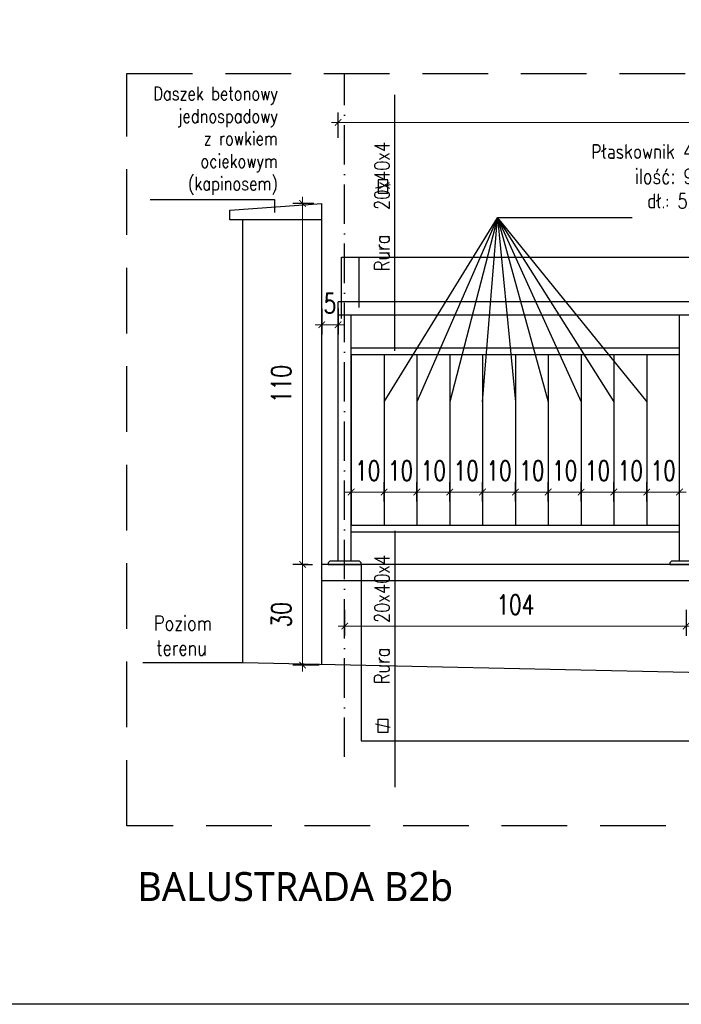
# Model space of a CAD drawing. Header units: millimetres. Extents: x 31969 to 285678, y -69766 to -1123.
# Tile 17 of 161: x 141727 to 142130, y -21036 to -20436. Entities that reach past the tile are written whole.
import ezdxf
from ezdxf.enums import TextEntityAlignment as Align

# ---------------------------------------------------------------- set-up
doc = ezdxf.new("R2010")
doc.units = ezdxf.units.MM
for name, pattern in [('ACAD_ISO03W100', [30, 12, -18]), ('ACAD_ISO10W100', [18, 12, -3, 0, -3]), ('HIDDEN', [0.375, 0.25, -0.125])]:
    doc.linetypes.add(name, pattern=pattern)
for name, color, linetype in [('a-balustrada i pochwyt', 1, 'Continuous'), ('a-balustrady detal', 5, 'Continuous'), ('a-opis 2', 1, 'Continuous'), ('a-osie', 4, 'ACAD_ISO10W100'), ('a-przerywana', 250, 'HIDDEN'), ('a-ramka', 7, 'Continuous'), ('a-widokowa', 3, 'Continuous'), ('a-wymiary', 11, 'Continuous')]:
    doc.layers.add(name, color=color, linetype=linetype)
doc.styles.add('PRZEKRÓJ2', font='l_10646.ttf')
doc.styles.add('WYMIAR', font='romans.shx', dxfattribs={"width": 0.8})
doc.styles.add('WYMIARY', font='simplex.shx', dxfattribs={"width": 0.75})
doc.dimstyles.new('MAREK50', dxfattribs={"dimtxt": 12.5, "dimasz": 5, "dimexe": 3, "dimexo": 2, "dimgap": 3.5, "dimtad": 1, "dimdec": 1, "dimdsep": 46, "dimtxsty": 'WYMIARY', "dimblk1": 'ARCHTICK', "dimblk2": 'ARCHTICK', "dimsah": 1, "dimcen": 2.5, "dimdle": 5, "dimadec": 0, "dimazin": 0, "dimtfac": 1, "dimtdec": 1, "dimtmove": 1, "dimatfit": 3, "dimldrblk": 'ARCHTICK', "dimfxl": 0, "dimtolj": 1, "dimtzin": 0, "dimarcsym": 0})

# ---------------------------------------------------------------- blocks, each defined once
blk = doc.blocks.new('_ARCHTICK')
at = {"color": 0, "linetype": 'ByBlock', "const_width": 0.15}
blk.add_lwpolyline([(-0.5, -0.5), (0.5, 0.5)], dxfattribs=at)
blk = doc.blocks.new('*D1097')
at = {"layer": 'a-wymiary', "color": 0, "linetype": 'ACAD_ISO03W100', "lineweight": -2, "ltscale": 100}
blk.add_line((139463.72, -20432.33), (139463.72, -20426.44), dxfattribs=at)
at = {"layer": 'a-wymiary', "color": 0, "lineweight": -2, "ltscale": 100}
blk.add_line((139473.72, -20432.33), (139473.72, -20426.44), dxfattribs=at)
at = {"layer": 'a-wymiary', "color": 0, "lineweight": 0, "ltscale": 100}
blk.add_line((139461.72, -20429.44), (139475.72, -20429.44), dxfattribs=at)
at = {"layer": 'DEFPOINTS', "color": 0, "ltscale": 100}
for p in [(139473.72, -20429.44), (139463.72, -20434.33), (139473.72, -20434.33)]:
    blk.add_point(p, dxfattribs=at)
at = {"layer": 'a-wymiary', "color": 0, "lineweight": 0, "ltscale": 100, "xscale": 2, "yscale": 2, "zscale": 2, "rotation": 180}
blk.add_blockref('_ARCHTICK', (139463.72, -20429.44), dxfattribs=at)
at = {"layer": 'a-wymiary', "color": 0, "lineweight": 0, "ltscale": 100, "xscale": 2, "yscale": 2, "zscale": 2}
blk.add_blockref('_ARCHTICK', (139473.72, -20429.44), dxfattribs=at)
at = {"layer": 'a-wymiary', "color": 0, "ltscale": 100, "insert": (139468.72, -20422.94), "char_height": 6, "attachment_point": 5, "style": 'WYMIARY'}
blk.add_mtext('\\A1;10', dxfattribs=at)
blk = doc.blocks.new('*D1098')
at = {"layer": 'a-wymiary', "color": 0, "linetype": 'ACAD_ISO03W100', "lineweight": -2, "ltscale": 100}
blk.add_line((139473.72, -20432.33), (139473.72, -20426.44), dxfattribs=at)
at = {"layer": 'a-wymiary', "color": 0, "lineweight": -2, "ltscale": 100}
blk.add_line((139483.72, -20432.33), (139483.72, -20426.44), dxfattribs=at)
at = {"layer": 'a-wymiary', "color": 0, "lineweight": 0, "ltscale": 100}
blk.add_line((139471.72, -20429.44), (139485.72, -20429.44), dxfattribs=at)
at = {"layer": 'DEFPOINTS', "color": 0, "ltscale": 100}
for p in [(139483.72, -20429.44), (139473.72, -20434.33), (139483.72, -20434.33)]:
    blk.add_point(p, dxfattribs=at)
at = {"layer": 'a-wymiary', "color": 0, "lineweight": 0, "ltscale": 100, "xscale": 2, "yscale": 2, "zscale": 2, "rotation": 180}
blk.add_blockref('_ARCHTICK', (139473.72, -20429.44), dxfattribs=at)
at = {"layer": 'a-wymiary', "color": 0, "lineweight": 0, "ltscale": 100, "xscale": 2, "yscale": 2, "zscale": 2}
blk.add_blockref('_ARCHTICK', (139483.72, -20429.44), dxfattribs=at)
at = {"layer": 'a-wymiary', "color": 0, "ltscale": 100, "insert": (139478.72, -20422.94), "char_height": 6, "attachment_point": 5, "style": 'WYMIARY'}
blk.add_mtext('\\A1;10', dxfattribs=at)
blk = doc.blocks.new('*D1099')
at = {"layer": 'a-wymiary', "color": 0, "linetype": 'ACAD_ISO03W100', "lineweight": -2, "ltscale": 100}
blk.add_line((139483.72, -20432.33), (139483.72, -20426.44), dxfattribs=at)
at = {"layer": 'a-wymiary', "color": 0, "lineweight": -2, "ltscale": 100}
blk.add_line((139493.72, -20432.33), (139493.72, -20426.44), dxfattribs=at)
at = {"layer": 'a-wymiary', "color": 0, "lineweight": 0, "ltscale": 100}
blk.add_line((139481.72, -20429.44), (139495.72, -20429.44), dxfattribs=at)
at = {"layer": 'DEFPOINTS', "color": 0, "ltscale": 100}
for p in [(139493.72, -20429.44), (139483.72, -20434.33), (139493.72, -20434.33)]:
    blk.add_point(p, dxfattribs=at)
at = {"layer": 'a-wymiary', "color": 0, "lineweight": 0, "ltscale": 100, "xscale": 2, "yscale": 2, "zscale": 2, "rotation": 180}
blk.add_blockref('_ARCHTICK', (139483.72, -20429.44), dxfattribs=at)
at = {"layer": 'a-wymiary', "color": 0, "lineweight": 0, "ltscale": 100, "xscale": 2, "yscale": 2, "zscale": 2}
blk.add_blockref('_ARCHTICK', (139493.72, -20429.44), dxfattribs=at)
at = {"layer": 'a-wymiary', "color": 0, "ltscale": 100, "insert": (139488.72, -20422.94), "char_height": 6, "attachment_point": 5, "style": 'WYMIARY'}
blk.add_mtext('\\A1;10', dxfattribs=at)
blk = doc.blocks.new('*D1100')
at = {"layer": 'a-wymiary', "color": 0, "linetype": 'ACAD_ISO03W100', "lineweight": -2, "ltscale": 100}
blk.add_line((139513.72, -20432.33), (139513.72, -20426.44), dxfattribs=at)
at = {"layer": 'a-wymiary', "color": 0, "lineweight": -2, "ltscale": 100}
blk.add_line((139523.72, -20432.33), (139523.72, -20426.44), dxfattribs=at)
at = {"layer": 'a-wymiary', "color": 0, "lineweight": 0, "ltscale": 100}
blk.add_line((139511.72, -20429.44), (139525.72, -20429.44), dxfattribs=at)
at = {"layer": 'DEFPOINTS', "color": 0, "ltscale": 100}
for p in [(139523.72, -20429.44), (139513.72, -20434.33), (139523.72, -20434.33)]:
    blk.add_point(p, dxfattribs=at)
at = {"layer": 'a-wymiary', "color": 0, "lineweight": 0, "ltscale": 100, "xscale": 2, "yscale": 2, "zscale": 2, "rotation": 180}
blk.add_blockref('_ARCHTICK', (139513.72, -20429.44), dxfattribs=at)
at = {"layer": 'a-wymiary', "color": 0, "lineweight": 0, "ltscale": 100, "xscale": 2, "yscale": 2, "zscale": 2}
blk.add_blockref('_ARCHTICK', (139523.72, -20429.44), dxfattribs=at)
at = {"layer": 'a-wymiary', "color": 0, "ltscale": 100, "insert": (139518.72, -20422.94), "char_height": 6, "attachment_point": 5, "style": 'WYMIARY'}
blk.add_mtext('\\A1;10', dxfattribs=at)
blk = doc.blocks.new('*D1101')
at = {"layer": 'a-wymiary', "color": 0, "linetype": 'ACAD_ISO03W100', "lineweight": -2, "ltscale": 100}
blk.add_line((139523.72, -20432.33), (139523.72, -20426.44), dxfattribs=at)
at = {"layer": 'a-wymiary', "color": 0, "lineweight": -2, "ltscale": 100}
blk.add_line((139533.72, -20432.33), (139533.72, -20426.44), dxfattribs=at)
at = {"layer": 'a-wymiary', "color": 0, "lineweight": 0, "ltscale": 100}
blk.add_line((139521.72, -20429.44), (139535.72, -20429.44), dxfattribs=at)
at = {"layer": 'DEFPOINTS', "color": 0, "ltscale": 100}
for p in [(139533.72, -20429.44), (139523.72, -20434.33), (139533.72, -20434.33)]:
    blk.add_point(p, dxfattribs=at)
at = {"layer": 'a-wymiary', "color": 0, "lineweight": 0, "ltscale": 100, "xscale": 2, "yscale": 2, "zscale": 2, "rotation": 180}
blk.add_blockref('_ARCHTICK', (139523.72, -20429.44), dxfattribs=at)
at = {"layer": 'a-wymiary', "color": 0, "lineweight": 0, "ltscale": 100, "xscale": 2, "yscale": 2, "zscale": 2}
blk.add_blockref('_ARCHTICK', (139533.72, -20429.44), dxfattribs=at)
at = {"layer": 'a-wymiary', "color": 0, "ltscale": 100, "insert": (139528.72, -20422.94), "char_height": 6, "attachment_point": 5, "style": 'WYMIARY'}
blk.add_mtext('\\A1;10', dxfattribs=at)
blk = doc.blocks.new('*D1102')
at = {"layer": 'a-wymiary', "color": 0, "linetype": 'ACAD_ISO03W100', "lineweight": -2, "ltscale": 100}
blk.add_line((139533.72, -20432.33), (139533.72, -20426.44), dxfattribs=at)
at = {"layer": 'a-wymiary', "color": 0, "lineweight": -2, "ltscale": 100}
blk.add_line((139543.72, -20432.33), (139543.72, -20426.44), dxfattribs=at)
at = {"layer": 'a-wymiary', "color": 0, "lineweight": 0, "ltscale": 100}
blk.add_line((139531.72, -20429.44), (139545.72, -20429.44), dxfattribs=at)
at = {"layer": 'DEFPOINTS', "color": 0, "ltscale": 100}
for p in [(139543.72, -20429.44), (139533.72, -20434.33), (139543.72, -20434.33)]:
    blk.add_point(p, dxfattribs=at)
at = {"layer": 'a-wymiary', "color": 0, "lineweight": 0, "ltscale": 100, "xscale": 2, "yscale": 2, "zscale": 2, "rotation": 180}
blk.add_blockref('_ARCHTICK', (139533.72, -20429.44), dxfattribs=at)
at = {"layer": 'a-wymiary', "color": 0, "lineweight": 0, "ltscale": 100, "xscale": 2, "yscale": 2, "zscale": 2}
blk.add_blockref('_ARCHTICK', (139543.72, -20429.44), dxfattribs=at)
at = {"layer": 'a-wymiary', "color": 0, "ltscale": 100, "insert": (139538.72, -20422.94), "char_height": 6, "attachment_point": 5, "style": 'WYMIARY'}
blk.add_mtext('\\A1;10', dxfattribs=at)
blk = doc.blocks.new('*D1103')
at = {"layer": 'a-wymiary', "color": 0, "linetype": 'ACAD_ISO03W100', "lineweight": -2, "ltscale": 100}
blk.add_line((139543.72, -20432.33), (139543.72, -20426.44), dxfattribs=at)
at = {"layer": 'a-wymiary', "color": 0, "lineweight": -2, "ltscale": 100}
blk.add_line((139553.72, -20432.33), (139553.72, -20426.44), dxfattribs=at)
at = {"layer": 'a-wymiary', "color": 0, "lineweight": 0, "ltscale": 100}
blk.add_line((139541.72, -20429.44), (139555.72, -20429.44), dxfattribs=at)
at = {"layer": 'DEFPOINTS', "color": 0, "ltscale": 100}
for p in [(139553.72, -20429.44), (139543.72, -20434.33), (139553.72, -20434.33)]:
    blk.add_point(p, dxfattribs=at)
at = {"layer": 'a-wymiary', "color": 0, "lineweight": 0, "ltscale": 100, "xscale": 2, "yscale": 2, "zscale": 2, "rotation": 180}
blk.add_blockref('_ARCHTICK', (139543.72, -20429.44), dxfattribs=at)
at = {"layer": 'a-wymiary', "color": 0, "lineweight": 0, "ltscale": 100, "xscale": 2, "yscale": 2, "zscale": 2}
blk.add_blockref('_ARCHTICK', (139553.72, -20429.44), dxfattribs=at)
at = {"layer": 'a-wymiary', "color": 0, "ltscale": 100, "insert": (139548.72, -20422.94), "char_height": 6, "attachment_point": 5, "style": 'WYMIARY'}
blk.add_mtext('\\A1;10', dxfattribs=at)
blk = doc.blocks.new('*D1104')
at = {"layer": 'a-wymiary', "color": 0, "linetype": 'ACAD_ISO03W100', "lineweight": -2, "ltscale": 100}
blk.add_line((139453.72, -20432.33), (139453.72, -20426.44), dxfattribs=at)
at = {"layer": 'a-wymiary', "color": 0, "lineweight": -2, "ltscale": 100}
blk.add_line((139463.72, -20432.33), (139463.72, -20426.44), dxfattribs=at)
at = {"layer": 'a-wymiary', "color": 0, "lineweight": 0, "ltscale": 100}
blk.add_line((139451.72, -20429.44), (139465.72, -20429.44), dxfattribs=at)
at = {"layer": 'DEFPOINTS', "color": 0, "ltscale": 100}
for p in [(139463.72, -20429.44), (139453.72, -20434.33), (139463.72, -20434.33)]:
    blk.add_point(p, dxfattribs=at)
at = {"layer": 'a-wymiary', "color": 0, "lineweight": 0, "ltscale": 100, "xscale": 2, "yscale": 2, "zscale": 2, "rotation": 180}
blk.add_blockref('_ARCHTICK', (139453.72, -20429.44), dxfattribs=at)
at = {"layer": 'a-wymiary', "color": 0, "lineweight": 0, "ltscale": 100, "xscale": 2, "yscale": 2, "zscale": 2}
blk.add_blockref('_ARCHTICK', (139463.72, -20429.44), dxfattribs=at)
at = {"layer": 'a-wymiary', "color": 0, "ltscale": 100, "insert": (139458.72, -20422.94), "char_height": 6, "attachment_point": 5, "style": 'WYMIARY'}
blk.add_mtext('\\A1;10', dxfattribs=at)
blk = doc.blocks.new('*D1105')
at = {"layer": 'a-wymiary', "color": 0, "linetype": 'ACAD_ISO03W100', "lineweight": -2, "ltscale": 100}
blk.add_line((139503.72, -20432.33), (139503.72, -20426.44), dxfattribs=at)
at = {"layer": 'a-wymiary', "color": 0, "lineweight": -2, "ltscale": 100}
blk.add_line((139513.72, -20432.33), (139513.72, -20426.44), dxfattribs=at)
at = {"layer": 'a-wymiary', "color": 0, "lineweight": 0, "ltscale": 100}
blk.add_line((139501.72, -20429.44), (139515.72, -20429.44), dxfattribs=at)
at = {"layer": 'DEFPOINTS', "color": 0, "ltscale": 100}
for p in [(139513.72, -20429.44), (139503.72, -20434.33), (139513.72, -20434.33)]:
    blk.add_point(p, dxfattribs=at)
at = {"layer": 'a-wymiary', "color": 0, "lineweight": 0, "ltscale": 100, "xscale": 2, "yscale": 2, "zscale": 2, "rotation": 180}
blk.add_blockref('_ARCHTICK', (139503.72, -20429.44), dxfattribs=at)
at = {"layer": 'a-wymiary', "color": 0, "lineweight": 0, "ltscale": 100, "xscale": 2, "yscale": 2, "zscale": 2}
blk.add_blockref('_ARCHTICK', (139513.72, -20429.44), dxfattribs=at)
at = {"layer": 'a-wymiary', "color": 0, "ltscale": 100, "insert": (139508.72, -20422.94), "char_height": 6, "attachment_point": 5, "style": 'WYMIARY'}
blk.add_mtext('\\A1;10', dxfattribs=at)
blk = doc.blocks.new('*D1106')
at = {"layer": 'a-wymiary', "color": 0, "linetype": 'ACAD_ISO03W100', "lineweight": -2, "ltscale": 100}
blk.add_line((139493.72, -20432.33), (139493.72, -20426.44), dxfattribs=at)
at = {"layer": 'a-wymiary', "color": 0, "lineweight": -2, "ltscale": 100}
blk.add_line((139503.72, -20432.33), (139503.72, -20426.44), dxfattribs=at)
at = {"layer": 'a-wymiary', "color": 0, "lineweight": 0, "ltscale": 100}
blk.add_line((139491.72, -20429.44), (139505.72, -20429.44), dxfattribs=at)
at = {"layer": 'DEFPOINTS', "color": 0, "ltscale": 100}
for p in [(139503.72, -20429.44), (139493.72, -20434.33), (139503.72, -20434.33)]:
    blk.add_point(p, dxfattribs=at)
at = {"layer": 'a-wymiary', "color": 0, "lineweight": 0, "ltscale": 100, "xscale": 2, "yscale": 2, "zscale": 2, "rotation": 180}
blk.add_blockref('_ARCHTICK', (139493.72, -20429.44), dxfattribs=at)
at = {"layer": 'a-wymiary', "color": 0, "lineweight": 0, "ltscale": 100, "xscale": 2, "yscale": 2, "zscale": 2}
blk.add_blockref('_ARCHTICK', (139503.72, -20429.44), dxfattribs=at)
at = {"layer": 'a-wymiary', "color": 0, "ltscale": 100, "insert": (139498.72, -20422.94), "char_height": 6, "attachment_point": 5, "style": 'WYMIARY'}
blk.add_mtext('\\A1;10', dxfattribs=at)
blk = doc.blocks.new('*D1113')
at = {"layer": 'a-wymiary', "color": 0, "lineweight": -2, "ltscale": 100}
blk.add_line((139555.72, -20465.37), (139555.72, -20473.27), dxfattribs=at)
at = {"layer": 'a-wymiary', "color": 0, "linetype": 'ACAD_ISO03W100', "lineweight": -2, "ltscale": 100}
blk.add_line((139659.72, -20465.37), (139659.72, -20473.27), dxfattribs=at)
at = {"layer": 'a-wymiary', "color": 0, "lineweight": 0, "ltscale": 100}
blk.add_line((139661.72, -20470.27), (139553.72, -20470.27), dxfattribs=at)
at = {"layer": 'DEFPOINTS', "color": 0, "ltscale": 100}
for p in [(139555.72, -20463.37), (139659.72, -20463.37), (139555.72, -20470.27)]:
    blk.add_point(p, dxfattribs=at)
at = {"layer": 'a-wymiary', "color": 0, "lineweight": 0, "ltscale": 100, "xscale": 2, "yscale": 2, "zscale": 2, "rotation": 180}
blk.add_blockref('_ARCHTICK', (139555.72, -20470.27), dxfattribs=at)
at = {"layer": 'a-wymiary', "color": 0, "lineweight": 0, "ltscale": 100, "xscale": 2, "yscale": 2, "zscale": 2}
blk.add_blockref('_ARCHTICK', (139659.72, -20470.27), dxfattribs=at)
at = {"layer": 'a-wymiary', "color": 0, "ltscale": 100, "insert": (139607.72, -20463.77), "char_height": 6, "attachment_point": 5, "style": 'WYMIARY'}
blk.add_mtext('\\A1;104', dxfattribs=at)
blk = doc.blocks.new('*D1114')
at = {"layer": 'a-wymiary', "color": 0, "lineweight": -2, "ltscale": 100}
blk.add_line((139451.72, -20465.37), (139451.72, -20473.27), dxfattribs=at)
at = {"layer": 'a-wymiary', "color": 0, "linetype": 'ACAD_ISO03W100', "lineweight": -2, "ltscale": 100}
blk.add_line((139555.72, -20465.37), (139555.72, -20473.27), dxfattribs=at)
at = {"layer": 'a-wymiary', "color": 0, "lineweight": 0, "ltscale": 100}
blk.add_line((139557.72, -20470.27), (139449.72, -20470.27), dxfattribs=at)
at = {"layer": 'DEFPOINTS', "color": 0, "ltscale": 100}
for p in [(139451.72, -20463.37), (139555.72, -20463.37), (139451.72, -20470.27)]:
    blk.add_point(p, dxfattribs=at)
at = {"layer": 'a-wymiary', "color": 0, "lineweight": 0, "ltscale": 100, "xscale": 2, "yscale": 2, "zscale": 2, "rotation": 180}
blk.add_blockref('_ARCHTICK', (139451.72, -20470.27), dxfattribs=at)
at = {"layer": 'a-wymiary', "color": 0, "lineweight": 0, "ltscale": 100, "xscale": 2, "yscale": 2, "zscale": 2}
blk.add_blockref('_ARCHTICK', (139555.72, -20470.27), dxfattribs=at)
at = {"layer": 'a-wymiary', "color": 0, "ltscale": 100, "insert": (139503.72, -20463.77), "char_height": 6, "attachment_point": 5, "style": 'WYMIARY'}
blk.add_mtext('\\A1;104', dxfattribs=at)
blk = doc.blocks.new('*D1115')
at = {"layer": 'a-wymiary', "color": 0, "linetype": 'ACAD_ISO03W100', "lineweight": -2, "ltscale": 100}
blk.add_line((139440.61, -20451.52), (139435.9, -20451.52), dxfattribs=at)
at = {"layer": 'a-wymiary', "color": 0, "lineweight": 0, "ltscale": 100}
blk.add_line((139438.9, -20449.52), (139438.9, -20484.15), dxfattribs=at)
at = {"layer": 'a-wymiary', "color": 0, "lineweight": -2, "ltscale": 100}
blk.add_line((139443.98, -20482.15), (139435.9, -20482.15), dxfattribs=at)
at = {"layer": 'DEFPOINTS', "color": 0, "ltscale": 100}
for p in [(139442.61, -20451.52), (139438.9, -20482.15), (139445.98, -20482.15)]:
    blk.add_point(p, dxfattribs=at)
at = {"layer": 'a-wymiary', "color": 0, "lineweight": 0, "ltscale": 100, "xscale": 2, "yscale": 2, "zscale": 2}
for p, rotation in [((139438.9, -20451.52), 90), ((139438.9, -20482.15), 270)]:
    blk.add_blockref('_ARCHTICK', p, dxfattribs=dict(at, rotation=rotation))
at = {"layer": 'a-wymiary', "color": 0, "ltscale": 100, "insert": (139432.4, -20466.83), "char_height": 6, "attachment_point": 5, "rotation": 90, "style": 'WYMIARY'}
blk.add_mtext('\\A1;30', dxfattribs=at)
blk = doc.blocks.new('*D1116')
at = {"layer": 'a-wymiary', "color": 0, "lineweight": 0, "ltscale": 100}
blk.add_line((139438.9, -20339.52), (139438.9, -20453.52), dxfattribs=at)
at = {"layer": 'a-wymiary', "color": 0, "linetype": 'ACAD_ISO03W100', "lineweight": -2, "ltscale": 100}
blk.add_line((139442.35, -20341.52), (139435.9, -20341.52), dxfattribs=at)
at = {"layer": 'a-wymiary', "color": 0, "lineweight": -2, "ltscale": 100}
blk.add_line((139438.9, -20451.52), (139441.9, -20451.52), dxfattribs=at)
at = {"layer": 'DEFPOINTS', "color": 0, "ltscale": 100}
for p in [(139444.35, -20341.52), (139437.43, -20451.52), (139438.9, -20451.52)]:
    blk.add_point(p, dxfattribs=at)
at = {"layer": 'a-wymiary', "color": 0, "lineweight": 0, "ltscale": 100, "xscale": 2, "yscale": 2, "zscale": 2}
for p, rotation in [((139438.9, -20341.52), 90), ((139438.9, -20451.52), 270)]:
    blk.add_blockref('_ARCHTICK', p, dxfattribs=dict(at, rotation=rotation))
at = {"layer": 'a-wymiary', "color": 0, "ltscale": 100, "insert": (139432.4, -20396.52), "char_height": 6, "attachment_point": 5, "rotation": 90, "style": 'WYMIARY'}
blk.add_mtext('\\A1;110', dxfattribs=at)
blk = doc.blocks.new('*D1121')
at = {"layer": 'a-wymiary', "color": 0, "lineweight": -2, "ltscale": 100}
blk.add_line((139444.72, -20373.52), (139444.72, -20381.46), dxfattribs=at)
at = {"layer": 'a-wymiary', "color": 0, "linetype": 'ACAD_ISO03W100', "lineweight": -2, "ltscale": 100}
blk.add_line((139449.72, -20373.52), (139449.72, -20381.46), dxfattribs=at)
at = {"layer": 'a-wymiary', "color": 0, "lineweight": 0, "ltscale": 100}
for p, q in [((139444.72, -20378.46), (139442.72, -20378.46)), ((139449.72, -20378.46), (139444.72, -20378.46)), ((139449.72, -20378.46), (139451.72, -20378.46))]:
    blk.add_line(p, q, dxfattribs=at)
at = {"layer": 'DEFPOINTS', "color": 0, "ltscale": 100}
for p in [(139444.72, -20371.52), (139449.72, -20371.52), (139444.72, -20378.46)]:
    blk.add_point(p, dxfattribs=at)
at = {"layer": 'a-wymiary', "color": 0, "lineweight": 0, "ltscale": 100, "xscale": 2, "yscale": 2, "zscale": 2}
blk.add_blockref('_ARCHTICK', (139444.72, -20378.46), dxfattribs=at)
at = {"layer": 'a-wymiary', "color": 0, "lineweight": 0, "ltscale": 100, "xscale": 2, "yscale": 2, "zscale": 2, "rotation": 180}
blk.add_blockref('_ARCHTICK', (139449.72, -20378.46), dxfattribs=at)
at = {"layer": 'a-wymiary', "color": 0, "ltscale": 100, "insert": (139447.22, -20371.96), "char_height": 6, "attachment_point": 5, "style": 'WYMIARY'}
blk.add_mtext('\\A1;5', dxfattribs=at)
blk = doc.blocks.new('*D1122')
at = {"layer": 'a-wymiary', "color": 0, "lineweight": -2, "ltscale": 100}
blk.add_line((139449.72, -20321.54), (139449.72, -20313.83), dxfattribs=at)
at = {"layer": 'a-wymiary', "color": 0, "linetype": 'ACAD_ISO03W100', "lineweight": -2, "ltscale": 100}
blk.add_line((139869.72, -20321.54), (139869.72, -20313.83), dxfattribs=at)
at = {"layer": 'a-wymiary', "color": 0, "lineweight": 0, "ltscale": 100}
blk.add_line((139871.72, -20316.83), (139447.72, -20316.83), dxfattribs=at)
at = {"layer": 'DEFPOINTS', "color": 0, "ltscale": 100}
for p in [(139449.72, -20316.83), (139449.72, -20323.54), (139869.72, -20323.54)]:
    blk.add_point(p, dxfattribs=at)
at = {"layer": 'a-wymiary', "color": 0, "lineweight": 0, "ltscale": 100, "xscale": 2, "yscale": 2, "zscale": 2, "rotation": 180}
blk.add_blockref('_ARCHTICK', (139449.72, -20316.83), dxfattribs=at)
at = {"layer": 'a-wymiary', "color": 0, "lineweight": 0, "ltscale": 100, "xscale": 2, "yscale": 2, "zscale": 2}
blk.add_blockref('_ARCHTICK', (139869.72, -20316.83), dxfattribs=at)
at = {"layer": 'a-wymiary', "color": 0, "ltscale": 100, "insert": (139659.72, -20310.33), "char_height": 6, "attachment_point": 5, "style": 'WYMIARY'}
blk.add_mtext('\\A1;420', dxfattribs=at)
blk = doc.blocks.new('A$C2AB34936')
at = {"layer": 'a-balustrady detal', "ltscale": 0.5}
for p, q in [((484.32, 159.58), (64.32, 159.58)), ((64.32, 80.58), (64.32, 159.58)), ((484.32, 155.58), (64.32, 155.58)), ((68.32, 80.58), (68.32, 155.58)), ((168.32, 80.58), (168.32, 155.58)), ((68.32, 145.58), (168.32, 145.58)), ((68.32, 145.58), (168.32, 145.58)), ((68.32, 143.58), (168.32, 143.58)), ((68.32, 143.58), (68.32, 91.58)), ((68.32, 143.58), (168.32, 143.58)), ((78.32, 143.58), (78.32, 91.58)), ((88.32, 143.58), (88.32, 91.58)), ((98.32, 143.58), (98.32, 91.58)), ((108.32, 143.58), (108.32, 91.58)), ((118.32, 143.58), (118.32, 91.58)), ((128.32, 143.58), (128.32, 91.58)), ((138.32, 143.58), (138.32, 91.58)), ((148.32, 143.58), (148.32, 91.58)), ((158.32, 143.58), (158.32, 91.58)), ((68.32, 91.58), (168.32, 91.58)), ((68.32, 89.58), (168.32, 89.58))]:
    blk.add_line(p, q, dxfattribs=at)
for points in [[(61.32, 79.58), (71.32, 79.58), (71.32, 80.08), (70.82, 80.58), (61.82, 80.58), (61.32, 80.08)], [(165.32, 79.58), (175.32, 79.58), (175.32, 80.08), (174.82, 80.58), (165.82, 80.58), (165.32, 80.08)]]:
    blk.add_lwpolyline(points, close=True, dxfattribs=at)
at = {"layer": 'a-opis 2', "ltscale": 0.1}
for p, q in [((81.57, 144.7), (81.57, 222.75)), ((7.08, 190.77), (44.94, 190.77)), ((44.94, 190.77), (44.94, 186.89)), ((78.32, 129.18), (112.82, 185.26)), ((112.82, 185.26), (88.32, 129.18)), ((112.82, 185.26), (98.32, 129.18)), ((108.32, 129.18), (112.82, 185.26)), ((112.82, 185.26), (118.32, 129.18)), ((153.87, 185.26), (112.82, 185.26)), ((112.82, 185.26), (128.32, 129.18)), ((112.82, 185.26), (138.32, 129.18)), ((112.82, 185.26), (148.32, 129.18)), ((112.82, 185.26), (158.32, 129.18)), ((65.39, 173.24), (550.22, 173.24)), ((65.39, 154.55), (65.39, 173.24)), ((70.66, 173.24), (70.66, 157.93)), ((81.57, 89.84), (81.57, 11.79)), ((71.32, 79.58), (71.32, 25.91)), ((71.32, 25.91), (550.22, 25.91))]:
    blk.add_line(p, q, dxfattribs=at)
for points in [[(80.14, 195.25), (75.71, 194.25)], [(76.49, 192.75), (79.49, 192.75), (79.49, 196.75), (76.49, 196.75), (76.49, 192.75)], [(80.14, 29.93), (75.71, 30.93)], [(76.49, 32.43), (79.49, 32.43), (79.49, 28.43), (76.49, 28.43), (76.49, 32.43)]]:
    blk.add_lwpolyline(points, dxfattribs=at)
at = {"layer": 'a-osie'}
blk.add_line((66.32, 20.96), (66.32, 229.17), dxfattribs=at)
at = {"layer": 'a-przerywana', "color": 3, "ltscale": 80}
blk.add_lwpolyline([(0, 229.17), (554.11, 229.17), (554.11, 0), (0, 0)], close=True, dxfattribs=at)
at = {"layer": 'a-widokowa'}
for p, q in [((31.32, 187.58), (59.32, 189.58)), ((59.32, 49.06), (59.32, 189.58)), ((31.32, 184.58), (31.32, 187.58)), ((35.32, 184.58), (31.32, 184.58)), ((35.32, 49.58), (35.32, 184.58)), ((59.32, 184.58), (35.32, 184.58)), ((499.32, 79.58), (59.32, 79.58)), ((499.32, 74.58), (59.32, 74.58)), ((35.32, 49.58), (4.8, 49.58)), ((499.32, 39.58), (35.32, 49.58))]:
    blk.add_line(p, q, dxfattribs=at)
at = {"layer": 'a-opis 2', "ltscale": 0.1, "style": 'WYMIAR'}
for s, insert, char_height, width, attachment_point in [('Daszek betonowy jednospadowy \\Pz rowkiem ociekowym (kapinosem)', (45.96, 192.23), 4.1154, 42.0493, 9), ('Płaskownik 40x8\\Pilość: 9szt.\\Pdł.: 52cm', (181.35, 207.69), 4.5269, 94.9255, 3)]:
    blk.add_mtext(s, dxfattribs=dict(at, insert=insert, char_height=char_height, width=width, attachment_point=attachment_point))
at = {"layer": 'a-opis 2', "ltscale": 0.1, "char_height": 4.5269, "width": 94.9255, "rotation": 90, "style": 'WYMIAR'}
for s, insert, attachment_point in [('{\\W5.47498; }Rura   20x40x4', (75.43, 151.98), 1), ('Rura   20x40x4', (75.43, 82.56), 3)]:
    blk.add_mtext(s, dxfattribs=dict(at, insert=insert, attachment_point=attachment_point))
at = {"layer": 'a-widokowa', "insert": (4.25, 63.97), "char_height": 4.5269, "width": 29.8584, "attachment_point": 1, "style": 'WYMIAR'}
blk.add_mtext('{\\W1.2788; }Poziom \\P{\\W1.52642; }terenu', dxfattribs=at)
at = {"layer": 'a-wymiary', "ltscale": 100}
for base, p1, p2, picture, middle in [((64.32, 214.27), (484.32, 207.56), (64.32, 207.56), '*D1122', (274.32, 220.77)), ((66.32, 60.83), (170.32, 67.73), (66.32, 67.73), '*D1114', (118.32, 67.33)), ((170.32, 60.83), (274.32, 67.73), (170.32, 67.73), '*D1113', (222.32, 67.33))]:
    dim = blk.add_linear_dim(base=base, p1=p1, p2=p2, dimstyle='MAREK50', override={"dimtxt": 6, "dimasz": 2, "dimdle": 2, "dimfxl": 10, "dimfxlon": 1, "dimlwd": 0}, dxfattribs=at)
    dim.commit()
    dim.dimension.update_dxf_attribs({"geometry": picture, "text_midpoint": middle, "insert": (-139385.4, 20531.1)})
dim = blk.add_linear_dim(base=(53.5, 79.58), p1=(58.95, 189.58), p2=(52.02, 79.58), angle=90, dimstyle='MAREK50', override={"dimtxt": 6, "dimasz": 2, "dimdle": 2, "dimfxl": 10, "dimfxlon": 1, "dimlwd": 0}, dxfattribs=at)
dim.commit()
dim.dimension.update_dxf_attribs({"geometry": '*D1116', "text_midpoint": (47, 134.58), "insert": (-139385.4, 20531.1)})
for base, p1, p2, picture, middle in [((59.32, 152.63), (64.32, 159.58), (59.32, 159.58), '*D1121', (61.82, 152.63)), ((78.32, 101.66), (68.32, 96.76), (78.32, 96.76), '*D1104', (73.32, 101.66)), ((88.32, 101.66), (78.32, 96.76), (88.32, 96.76), '*D1097', (83.32, 101.66)), ((98.32, 101.66), (88.32, 96.76), (98.32, 96.76), '*D1098', (93.32, 101.66)), ((108.32, 101.66), (98.32, 96.76), (108.32, 96.76), '*D1099', (103.32, 101.66)), ((118.32, 101.66), (108.32, 96.76), (118.32, 96.76), '*D1106', (113.32, 101.66)), ((128.32, 101.66), (118.32, 96.76), (128.32, 96.76), '*D1105', (123.32, 101.66)), ((138.32, 101.66), (128.32, 96.76), (138.32, 96.76), '*D1100', (133.32, 101.66)), ((148.32, 101.66), (138.32, 96.76), (148.32, 96.76), '*D1101', (143.32, 101.66)), ((158.32, 101.66), (148.32, 96.76), (158.32, 96.76), '*D1102', (153.32, 101.66)), ((168.32, 101.66), (158.32, 96.76), (168.32, 96.76), '*D1103', (163.32, 101.66))]:
    dim = blk.add_linear_dim(base=base, p1=p1, p2=p2, dimstyle='MAREK50', override={"dimtxt": 6, "dimasz": 2, "dimdle": 2, "dimfxl": 10, "dimfxlon": 1, "dimlwd": 0}, dxfattribs=at)
    dim.commit()
    dim.dimension.update_dxf_attribs({"geometry": picture, "text_midpoint": middle, "dimtype": 128, "insert": (-139385.4, 20531.1)})
dim = blk.add_linear_dim(base=(53.5, 48.95), p1=(57.2, 79.58), p2=(60.57, 48.95), angle=90, text='30', dimstyle='MAREK50', override={"dimtxt": 6, "dimasz": 2, "dimdle": 2, "dimfxl": 10, "dimfxlon": 1, "dimlwd": 0}, dxfattribs=at)
dim.commit()
dim.dimension.update_dxf_attribs({"geometry": '*D1115', "text_midpoint": (47, 64.27), "insert": (-139385.4, 20531.1)})

msp = doc.modelspace()

# ---------------------------------------------------------------- linework, layer by layer
at = {"layer": 'a-ramka', "ltscale": 0.5, "elevation": -38205}
msp.add_lwpolyline([(140331.66, -19620.75), (143371.66, -19620.75), (143371.66, -21035.75), (140331.66, -21035.75)], close=True, dxfattribs=at)

# ---------------------------------------------------------------- block references
at = {"layer": 'a-balustrada i pochwyt', "ltscale": 100, "xscale": 2, "yscale": 2, "zscale": 2}
msp.add_blockref('A$C2AB34936', (141792.04, -20926.9), dxfattribs=at)

# ---------------------------------------------------------------- texts
at = {"layer": 'a-opis 2', "ltscale": 40, "style": 'PRZEKRÓJ2'}
msp.add_text('BALUSTRADA B2b', height=17.6356, dxfattribs=at).set_placement((141894.56, -20963.97), align=Align.MIDDLE_CENTER)

doc.saveas('drawing.dxf')
